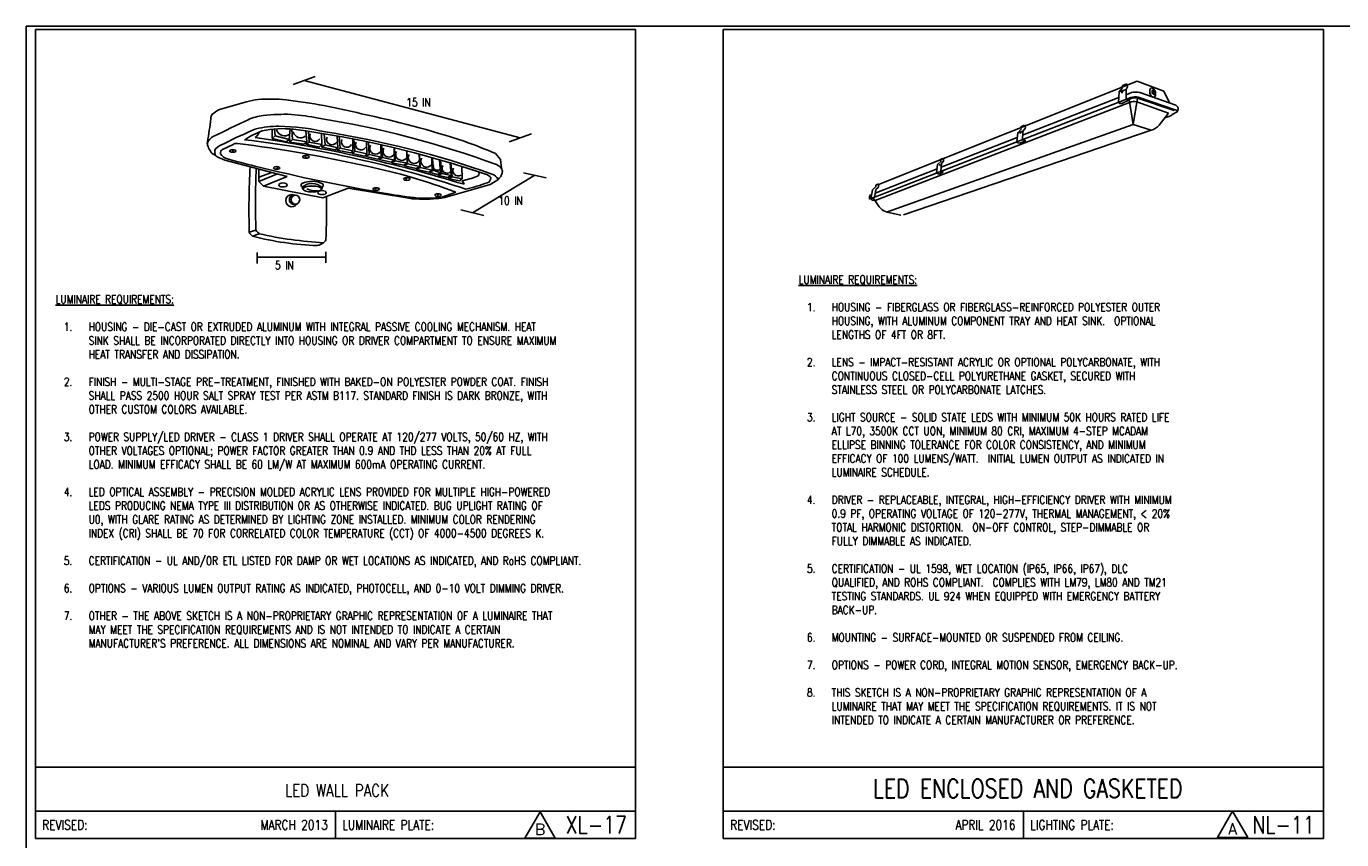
# Paper-space layout 'E-313' of a CAD drawing. Header units: millimetres. Extents: x 26 to 826, y 19 to 575.
# Tile 6 of 7: x 26 to 504, y 280 to 575. Entities that reach past the tile are written whole.
import ezdxf
from ezdxf.enums import TextEntityAlignment as Align

# ---------------------------------------------------------------- set-up
doc = ezdxf.new("R2010")
doc.units = ezdxf.units.MM
for name, color, linetype in [('E-ANNO-TEXT', 3, 'Continuous'), ('E-DETL', 2, 'Continuous'), ('E-DETL-TEXT', 3, 'Continuous'), ('E-LUM-PLAT', 8, 'Continuous')]:
    doc.layers.add(name, color=color, linetype=linetype)
doc.styles.add('ROMANS', font='ROMANS.shx', dxfattribs={"width": 0.8})
doc.styles.get("Standard").update_dxf_attribs({"font": 'romans.shx', "width": 0.8, "height": 3})
doc.styles.add('Text', font='romans.shx', dxfattribs={"width": 0.8, "height": 3})

# ---------------------------------------------------------------- blocks, each defined once
blk = doc.blocks.new('Key Note-Triangle')
blk.add_lwpolyline([(0, 0.156), (-0.135, -0.078), (0.135, -0.078)], close=True)
blk.add_attdef('X', text='', height=0.1).set_placement((0, 0), align=Align.MIDDLE_CENTER)

psp = doc.layouts.new('E-313')

# ---------------------------------------------------------------- linework, layer by layer
at = {"layer": 'Defpoints'}
psp.add_lwpolyline([(26.42, 575.17), (776.41, 575.17), (776.41, 18.83), (26.42, 18.83)], close=True, dxfattribs=at)
at = {"layer": 'E-DETL'}
for p, q in [((29.75, 573.98), (29.75, 279.98)), ((29.75, 573.98), (247.65, 573.98)), ((247.65, 279.98), (247.65, 573.98)), ((279.49, 573.98), (279.49, 279.98)), ((279.49, 573.98), (497.4, 573.98)), ((497.4, 279.98), (497.4, 573.98)), ((106.33, 547.71), (96.58, 544.93)), ((115.74, 534.44), (115.7, 537.77)), ((116.78, 535.35), (115.74, 534.44)), ((116.78, 535.35), (116.55, 537.85)), ((121.92, 534.05), (116.78, 535.35)), ((121.92, 534.05), (122.21, 537.89)), ((122.05, 533.11), (122.02, 535.39)), ((123.08, 533.98), (122.79, 537.84)), ((128.22, 533.17), (127.95, 537.15)), ((129.08, 533.11), (128.83, 537.02)), ((133.75, 532.21), (133.56, 536.28)), ((134.99, 532.07), (134.57, 536.12)), ((139.56, 531.05), (139.34, 535.3)), ((140.39, 530.87), (139.97, 535.19)), ((101.58, 532.22), (97.67, 530.36)), ((115.74, 534.44), (120.86, 533.23)), ((120.86, 533.23), (121.92, 534.05)), ((123.08, 533.98), (122.05, 533.11)), ((122.05, 533.11), (127.16, 532.35)), ((128.22, 533.17), (123.08, 533.98)), ((127.16, 532.35), (128.22, 533.17)), ((127.92, 532.34), (127.88, 532.91)), ((129.08, 533.11), (127.92, 532.34)), ((127.92, 532.34), (132.73, 531.3)), ((133.75, 532.21), (129.08, 533.11)), ((132.73, 531.3), (133.75, 532.21)), ((133.67, 531.21), (133.75, 532.21)), ((134.99, 532.07), (133.67, 531.21)), ((133.67, 531.21), (138.61, 530.22)), ((139.56, 531.05), (134.99, 532.07)), ((138.61, 530.22), (139.56, 531.05)), ((139.21, 530.11), (139.09, 530.64)), ((140.39, 530.87), (139.21, 530.11)), ((144.94, 529.89), (140.39, 530.87)), ((144.94, 529.89), (144.94, 534.26)), ((145.7, 529.77), (145.33, 534.19)), ((150.11, 528.86), (149.9, 533.26)), ((150.85, 528.6), (150.64, 533.11)), ((155.27, 527.66), (155.12, 532.14)), ((155.69, 527.51), (155.49, 532.02)), ((160.12, 526.57), (159.96, 531.05)), ((160.29, 526.33), (160.09, 530.84)), ((121.14, 520.63), (98.52, 526.54)), ((144.23, 529.13), (139.21, 530.11)), ((144.23, 529.13), (144.94, 529.89)), ((144.73, 529), (144.59, 529.51)), ((144.73, 529), (145.7, 529.77)), ((149.29, 527.98), (144.73, 529)), ((145.7, 529.77), (150.11, 528.86)), ((150.11, 528.86), (149.29, 527.98)), ((150.85, 528.6), (149.7, 527.94)), ((149.7, 528.42), (149.7, 527.85)), ((149.7, 527.85), (154.02, 526.94)), ((155.27, 527.66), (150.85, 528.6)), ((154.02, 526.94), (155.27, 527.66)), ((155.69, 527.51), (154.55, 526.84)), ((154.55, 527.24), (154.55, 526.76)), ((154.55, 526.76), (158.87, 525.85)), ((160.12, 526.57), (155.69, 527.51)), ((158.87, 525.85), (160.12, 526.57)), ((160.29, 526.33), (159.15, 525.67)), ((159.15, 526.06), (159.15, 525.58)), ((159.15, 525.58), (163.47, 524.67)), ((164.72, 525.39), (160.29, 526.33)), ((163.47, 524.67), (164.72, 525.39)), ((164.72, 525.39), (164.56, 529.89)), ((164.83, 525.21), (164.62, 529.88)), ((169.26, 524.27), (169.11, 528.72)), ((169.4, 523.86), (169.2, 528.37)), ((173.83, 522.93), (173.67, 527.47)), ((174.11, 522.84), (173.92, 527.41)), ((176.78, 521.97), (176.43, 526.69)), ((177.25, 521.68), (176.83, 526.58)), ((180.66, 520.93), (180.32, 525.55)), ((180.99, 520.48), (180.62, 525.46)), ((196.74, 529), (198.56, 526.72)), ((198.56, 526.72), (198.96, 523.65)), ((110.82, 518.8), (110.82, 523.1)), ((115.55, 522.1), (110.82, 520.29)), ((110.82, 518.8), (117.67, 521.54)), ((121.14, 520.63), (112.55, 517.07)), ((164.83, 525.21), (163.69, 524.55)), ((163.69, 524.94), (163.69, 524.46)), ((163.69, 524.46), (168.01, 523.55)), ((169.26, 524.27), (164.83, 525.21)), ((168.01, 523.55), (169.26, 524.27)), ((169.4, 523.86), (168.25, 523.2)), ((168.25, 523.6), (168.25, 523.12)), ((168.25, 523.12), (172.58, 522.2)), ((173.83, 522.93), (169.4, 523.86)), ((172.58, 522.2), (173.83, 522.93)), ((172.93, 522.41), (172.96, 522)), ((174.11, 522.84), (172.96, 522)), ((172.96, 522), (175.68, 521.33)), ((176.78, 521.97), (174.11, 522.84)), ((175.68, 521.33), (176.78, 521.97)), ((176.13, 520.95), (176, 521.58)), ((176.13, 520.95), (177.25, 521.68)), ((179.52, 520.2), (176.13, 520.95)), ((177.25, 521.68), (180.66, 520.93)), ((180.66, 520.93), (179.52, 520.2)), ((184.66, 519.7), (184.57, 524.25)), ((112.55, 517.07), (110.82, 518.8)), ((134.1, 512.84), (112.55, 517.07)), ((143.27, 516.3), (134.1, 512.84)), ((143.27, 516.3), (165.26, 512.66)), ((194.86, 517.73), (178.39, 512.97)), ((179.82, 519.68), (179.72, 520.35)), ((179.82, 519.68), (180.99, 520.48)), ((183.81, 518.97), (179.82, 519.68)), ((180.99, 520.48), (184.66, 519.7)), ((184.66, 519.7), (183.81, 518.97)), ((185.36, 517.76), (184.62, 519.04)), ((177.28, 513.1), (182.35, 514.85)), ((109.79, 501.08), (107.39, 500.33)), ((111.02, 499.78), (108.55, 498.91)), ((29.75, 305.98), (247.65, 305.98)), ((279.49, 305.98), (497.4, 305.98)), ((29.75, 289.98), (247.65, 289.98)), ((138.7, 279.98), (138.7, 289.98)), ((279.49, 289.98), (497.4, 289.98)), ((388.45, 289.98), (388.45, 279.98)), ((29.75, 279.98), (247.65, 279.98)), ((279.49, 279.98), (497.4, 279.98))]:
    psp.add_line(p, q, dxfattribs=at)
for centre, radius, start, end in [((101.26, 535.04), 10.94, 115.3276, 132.7234), ((114.21, 519.85), 28.96, 97.2454, 105.7759), ((114.88, 492.63), 56.11, 83.977, 94.4259), ((92.61, 318.37), 231.78, 76.1575, 83.0215), ((-168.17, 574.8), 263.69, 350.9182, 352.7641), ((96.34, 541.55), 2.92, 148.6238, 179.2859), ((3039.1, -5523.99), 6736.81, 115.801005, 115.91847), ((115.38, 521.49), 21.48, 97.8515, 113.1753), ((120.32, 467.39), 75.8, 88.2329, 95.9614), ((117.98, 473.19), 70.11, 78.0032, 86.1756), ((79.34, 205.85), 340.11, 69.7308, 80.9983), ((73.79, 191.99), 359.19, 71.8897, 78.0666), ((95.94, 531.54), 3.95, 111.4617, 164.1672), ((160.22, 413.64), 134.07, 112.0837, 117.4576), ((124.61, 504.12), 35.33, 110.7926, 122.3529), ((107.61, 537.59), 3.43, 303.8294, 344.8819), ((117.97, 504.13), 34.71, 89.768, 103.5787), ((119.61, 503.39), 34.59, 83.6603, 102.5902), ((120.23, 538.39), 3.04, 196.7881, 307.1631), ((116.91, 458.53), 80.32, 76.9677, 89.1442), ((126.04, 537.44), 2.79, 194.1096, 307.1802), ((75.14, 174.54), 366.43, 71.2219, 82.4277), ((131.32, 535.3), 1.99, 156.5977, 330.5331), ((84.37, 209.51), 331.17, 70.3947, 81.2021), ((94.64, 532.62), 2.5, 166.9401, 206.4998), ((98.1, 533.32), 5.98, 197.662, 240.6723), ((97.69, 529.41), 2.84, 154.4031, 207.4608), ((100.54, 525.36), 7.55, 106.4188, 135.6631), ((98.07, 529.26), 1.17, 109.7194, 201.6547), ((102.42, 529.62), 1.06, 137.8151, 193.1352), ((102.78, 530.56), 2.05, 80.9061, 125.5961), ((42.23, 48.77), 487.63, 77.2103, 82.8286), ((58.39, 134.58), 402.18, 71.5015, 83.2451), ((37.09, 33.5), 506.45, 72.9769, 81.7774), ((137.43, 534.09), 1.99, 156.5977, 330.5331), ((142.8, 533.2), 1.99, 156.5977, 330.5331), ((147.91, 532.18), 1.95, 152.4713, 326.2571), ((153.27, 530.87), 2.16, 150.2882, 333.0776), ((158.12, 529.78), 2.16, 150.2882, 333.0776), ((101.58, 300.73), 247.3, 67.3687, 70.1754), ((102.14, 538.66), 12.65, 236.6014, 253.3929), ((100.22, 530.71), 3.75, 210.2177, 258.4616), ((144.37, 675.16), 154.78, 253.1357, 256.9498), ((129.33, 528.79), 1.88, 199.0227, 234.6576), ((162.72, 528.61), 2.16, 150.2882, 333.0776), ((167.26, 527.49), 2.16, 150.2882, 333.0776), ((171.83, 526.14), 2.16, 150.2882, 333.0776), ((373.94, 508.44), 266.68, 176.6284, 181.7424), ((256.98, 1111.91), 605.77, 255.90177, 260.57997), ((421.68, 510.71), 312.04, 177.6535, 181.7686), ((116.37, 524.16), 1.26, 312.4302, 0.7118), ((109.95, 327.67), 200.7, 68.8529, 78.4377), ((175.7, 524.38), 1.54, 162.036, 299.8859), ((179.16, 523.6), 1.81, 145.8078, 316.4358), ((183.28, 522.78), 2, 153.866, 301.4184), ((189.65, 521.67), 1.15, 283.2246, 4.5285), ((189.13, 521.39), 1.71, 12.3925, 32.6798), ((192.29, 518.22), 3.35, 34.455, 76.0745), ((193.54, 516.7), 5.16, 34.6964, 67.8203), ((195.62, 521.22), 3.98, 30.3212, 67.3093), ((196.85, 521.82), 2.19, 317.9342, 352.2664), ((202.34, 524.29), 3.44, 183.8397, 197.9035), ((197.7, 522.4), 1.6, 326.4159, 31.2636), ((126.93, 517.45), 0.699, 128.3603, 251.1764), ((130.19, 510.52), 8.34, 62.4134, 116.2792), ((127.49, 516.57), 0.818, 164.3195, 220.3526), ((130.18, 512.66), 5.4, 47.5598, 130.1224), ((131.85, 523.43), 8.1, 243.8839, 273.4911), ((133.33, 516.46), 0.525, 305.4971, 19.9151), ((133.25, 517.4), 0.946, 307.2229, 32.894), ((153.94, 516.03), 0.701, 136.5784, 223.4216), ((164.91, 519.65), 0.588, 124.9046, 235.0954), ((178.31, 551.26), 32.83, 281.0795, 290.7001), ((171.74, 577.47), 63.12, 283.0578, 290.4643), ((193.47, 519.9), 1.6, 282.2327, 7.7958), ((190.57, 527.49), 10.66, 293.759, 317.9342), ((122.84, 511.8), 2.2, 69.272, 329.4772), ((123.62, 512.17), 1.69, 70.8901, 287.2311), ((-157.69, 509.15), 293.11, 357.7291, 0.8128), ((186.6, 675.28), 163.53, 259.8675, 263.6719), ((170.95, 557.89), 45.58, 262.832, 275.768), ((171.1, 558), 45.32, 266.8087, 277.8373), ((175.05, 525.17), 12.64, 272.1775, 285.2925), ((176.74, 513.82), 0.955, 149.674, 210.326), ((111.22, 502.3), 4.31, 207.1928, 231.7982), ((136.03, 604.3), 108.91, 255.3856, 267.918), ((113.9, 503.72), 4.88, 212.7247, 233.9126), ((141.99, 636.9), 140.58, 257.2727, 266.8948), ((132.72, 498.7), 2.73, 307.4152, 334.8073), ((129.33, 504.38), 9.34, 287.1167, 302.737)]:
    psp.add_arc(centre, radius, start, end, dxfattribs=at)
for centre, major_axis, ratio in [((101.38, 529.86), (-1.17, 0), 0.411691), ((127.95, 527.73), (-1.17, 0), 0.411691), ((117.33, 523.71), (-1.17, 0), 0.411691), ((119.59, 517.52), (-1.49, 0), 0.496252), ((130.25, 516.04), (-3.38, 0), 0.315142), ((153.43, 516.03), (-1.17, 0), 0.411691), ((164.58, 519.65), (-1.17, 0), 0.411691), ((124.14, 512.16), (-0.03, -1.61), 0.952788), ((133.82, 514.74), (-1.49, 0), 0.496252), ((175.91, 513.82), (-1.17, 0), 0.411691)]:
    psp.add_ellipse(centre, major_axis=major_axis, ratio=ratio, dxfattribs=at)
at = {"layer": 'E-DETL-TEXT'}
for p, q in [((123.29, 554.02), (131.33, 556.91)), ((127.31, 555.46), (205.77, 534.61)), ((201.75, 533.16), (209.79, 536.05)), ((188.39, 507.43), (211.06, 521.03)), ((206.89, 521.95), (215.23, 520.11)), ((184.25, 508.46), (192.54, 506.4)), ((110.25, 488.98), (110.25, 493)), ((135.19, 489.22), (135.19, 493.24)), ((110.25, 491.23), (135.19, 491.23))]:
    psp.add_line(p, q, dxfattribs=at)
at = {"layer": 'E-LUM-PLAT'}
for p, q in [((429.78, 555.26), (336.47, 517.89)), ((425.95, 554.3), (424.26, 553.56)), ((426.19, 553.82), (425.95, 554.3)), ((429.78, 555.26), (439.49, 551.65)), ((332.56, 512.41), (427.52, 549.26)), ((423.06, 549.25), (388.18, 535.57)), ((423.17, 551.34), (422.97, 547.49)), ((424.35, 552.64), (423.17, 551.34)), ((423.17, 551.34), (425.71, 552.25)), ((424.26, 553.56), (424.44, 553.12)), ((424.44, 553.12), (424.35, 552.64)), ((425.71, 552.25), (426.24, 553.17)), ((425.71, 548.56), (425.71, 552.25)), ((427.67, 551.06), (425.71, 550.29)), ((426.24, 553.17), (426.19, 553.82)), ((430.12, 549.44), (443.9, 544.73)), ((443.8, 546.49), (430.77, 551.06)), ((439.49, 551.65), (441.45, 547.3)), ((427.02, 547.5), (334.67, 511.84)), ((422.97, 547.49), (423.29, 547.17)), ((423.29, 547.17), (424.16, 547.14)), ((424.16, 547.14), (426.73, 548.31)), ((426.73, 548.31), (425.71, 548.56)), ((428.35, 539.45), (426.83, 548.62)), ((428.35, 539.45), (429.9, 549.11)), ((429.69, 547.77), (441.17, 543.6)), ((429.9, 549.11), (443.21, 544.52)), ((437.8, 539.29), (441.17, 543.6)), ((442.45, 543.06), (444.25, 544.1)), ((338.72, 507.6), (428.35, 539.45)), ((344.95, 506.64), (434.81, 537.39)), ((386.38, 536.51), (386.09, 533.18)), ((387.74, 537.87), (386.38, 536.51)), ((386.38, 536.51), (388.26, 537.03)), ((388.82, 539.23), (387.55, 538.6)), ((387.55, 538.6), (387.55, 538.2)), ((387.55, 538.2), (387.74, 537.87)), ((388.1, 533.96), (388.26, 537.03)), ((388.26, 537.03), (389.04, 538.03)), ((389.16, 538.52), (388.82, 539.23)), ((389.04, 538.03), (389.16, 538.52)), ((434.81, 537.39), (428.35, 539.45)), ((386.23, 534.8), (358.64, 523.97)), ((386.09, 533.18), (386.31, 532.87)), ((386.31, 532.87), (387.19, 532.71)), ((387.19, 532.71), (389.39, 533.55)), ((389.39, 533.55), (388.1, 533.96)), ((358.42, 526.01), (357.32, 524.91)), ((359.2, 527.18), (358.42, 526.89)), ((358.42, 526.89), (358.42, 526.01)), ((358.75, 525.28), (359.47, 526.17)), ((359.47, 526.91), (359.2, 527.18)), ((359.47, 526.17), (359.47, 526.91)), ((357.11, 523.37), (334.67, 514.57)), ((357.32, 524.91), (356.9, 521.85)), ((356.9, 521.85), (357.26, 521.64)), ((357.26, 521.64), (357.92, 521.48)), ((357.92, 521.48), (359.35, 522.13)), ((358.51, 522.48), (358.75, 525.28)), ((359.35, 522.13), (358.51, 522.48)), ((334.88, 516.9), (333.68, 515.71)), ((334.49, 513.59), (334.89, 515.82)), ((335.82, 517.89), (334.85, 517.48)), ((334.85, 517.48), (334.88, 516.9)), ((334.89, 515.82), (335.83, 516.75)), ((335.89, 517.35), (335.82, 517.89)), ((335.83, 516.75), (335.89, 517.35)), ((336.47, 517.89), (335.89, 517.35)), ((333.39, 514.07), (332.98, 513.9)), ((333.68, 515.71), (333.22, 513.05)), ((333.22, 513.05), (333.35, 512.71)), ((333.35, 512.71), (334.71, 513.24)), ((333.73, 512.86), (334.67, 511.84)), ((334.71, 513.24), (334.49, 513.59)), ((339.02, 507.6), (343.97, 506.56))]:
    psp.add_line(p, q, dxfattribs=at)
for centre, radius in [((424.31, 551.26), 0.232), ((387.36, 536.53), 0.16), ((358.06, 524.81), 0.0939)]:
    psp.add_circle(centre, radius, dxfattribs=at)
for centre, radius, start, end in [((429.08, 545.68), 3.9, 74.5788, 113.6544), ((429.22, 545.23), 6.03, 75.1243, 104.8757), ((429.09, 544.35), 4.83, 80.3019, 117.8663), ((428.74, 543.89), 4, 76.2346, 115.5027), ((443.06, 545.11), 1.56, 319.3545, 61.686), ((443.82, 544.27), 0.467, 337.8922, 80.0104), ((437.78, 550.26), 8.59, 284.0471, 302.9577), ((432.7, 544.02), 6.96, 287.7283, 317.1415), ((334.32, 512.72), 1.79, 138.6543, 190.1138), ((334.52, 513.95), 2.11, 221.2895, 274.0882), ((345.69, 517.23), 12.27, 206.0709, 222.5757), ((341.16, 514.19), 6.93, 229.4452, 252.0351)]:
    psp.add_arc(centre, radius, start, end, dxfattribs=at)
for centre, major_axis in [((435.39, 551.07), (-0.46, 1.7)), ((435.73, 551.22), (-0.225, 0.827)), ((435.8, 551.27), (-0.126, 0.461))]:
    psp.add_ellipse(centre, major_axis=major_axis, ratio=0.573796, dxfattribs=at)

# ---------------------------------------------------------------- block references
at = {"layer": 'E-ANNO-TEXT', "color": 2, "linetype": 'ByBlock', "xscale": 40.895422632, "yscale": 40.895422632, "zscale": 40.895422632}
for p, values in [((212.97, 283.34), {'X': 'B'}), ((464.4, 283.52), {'X': 'A'})]:
    psp.add_blockref('Key Note-Triangle', p, dxfattribs=at).add_auto_attribs(values)

# ---------------------------------------------------------------- texts
at = {"layer": 'E-DETL-TEXT', "style": 'ROMANS', "width": 0.8}
for s, height, p in [('LED ENCLOSED AND GASKETED', 6.8, (390.01, 294.78)), ('LED WALL PACK', 4.48, (139.24, 295.23))]:
    psp.add_text(s, height=height, dxfattribs=at).set_placement(p, align=Align.CENTER)
for s, p in [('REVISED:', (32.22, 284.98)), ('LUMINAIRE PLATE:', (141.17, 284.98)), ('REVISED:', (281.97, 284.98)), ('LIGHTING PLATE:', (390.92, 284.98))]:
    psp.add_text(s, height=3.52, dxfattribs=at).set_placement(p, align=Align.MIDDLE_LEFT)
for s, height, p in [('MARCH 2013', 3.52, (135.86, 284.98)), ('XL-17', 6.299, (244.51, 284.98)), ('APRIL 2016', 3.52, (385.6, 284.98)), ('NL-11', 6.299, (494.26, 284.98))]:
    psp.add_text(s, height=height, dxfattribs=at).set_placement(p, align=Align.MIDDLE_RIGHT)
at = {"layer": 'E-DETL-TEXT', "char_height": 3, "attachment_point": 1, "style": 'ROMANS'}
for s, width, insert in [(' 15 IN', 16.8839, (162.73, 549.04)), (' 10 IN', 13.8659, (196.18, 513.32)), ('  5 IN', 19.3609, (113.45, 489.84))]:
    psp.add_mtext_dynamic_manual_height_columns(s, width=width, gutter_width=0.469, heights=[0], dxfattribs=dict(at, insert=insert))
at = {"layer": 'E-DETL-TEXT', "char_height": 3, "attachment_point": 1, "style": 'Text'}
for s, insert, width in [('{\\LLUMINAIRE REQUIREMENTS:\\P}\\P\\pxi-3,l4,t4;1.^IHOUSING - FIBERGLASS OR FIBERGLASS-REINFORCED POLYESTER OUTER HOUSING, WITH ALUMINUM COMPONENT TRAY AND HEAT SINK.  OPTIONAL LENGTHS OF 4FT OR 8FT.\\P\\pi0,l0,tz;\\P\\pi-3,l4,t4;2.^ILENS - IMPACT-RESISTANT ACRYLIC OR OPTIONAL POLYCARBONATE, WITH CONTINUOUS CLOSED-CELL POLYURETHANE GASKET, SECURED WITH STAINLESS STEEL OR POLYCARBONATE LATCHES.\\P\\pi0,l0,tz;\\P\\pi-3,l4,t4;3.^ILIGHT SOURCE - SOLID STATE LEDS WITH MINIMUM 50K HOURS RATED LIFE AT L70, 3500K CCT UON, MINIMUM 80 CRI, MAXIMUM 4-STEP MCADAM ELLIPSE BINNING TOLERANCE FOR COLOR CONSISTENCY, AND MINIMUM EFFICACY OF 100 LUMENS/WATT.  INITIAL LUMEN OUTPUT AS INDICATED IN LUMINAIRE SCHEDULE.\\P\\pi0,l0,tz;\\P\\pi-3,l4,t4;4.^IDRIVER - REPLACEABLE, INTEGRAL, HIGH-EFFICIENCY DRIVER WITH MINIMUM 0.9 PF, OPERATING VOLTAGE OF 120-277V, THERMAL MANAGEMENT, < 20% TOTAL HARMONIC DISTORTION.  ON-OFF CONTROL, STEP-DIMMABLE OR FULLY DIMMABLE AS INDICATED.\\P\\pi0,l0,tz;\\P\\pi-3,l4,t4;5.^ICERTIFICATION - UL 1598, WET LOCATION (IP65, IP66, IP67), DLC QUALIFIED, AND ROHS COMPLIANT.  COMPLIES WITH LM79, LM80 AND TM21 TESTING STANDARDS. UL 924 WHEN EQUIPPED WITH EMERGENCY BATTERY BACK-UP.\\P\\pi0,l0,tz;\\P\\pi-3,l4,t4;6.^IMOUNTING - SURFACE-MOUNTED OR SUSPENDED FROM CEILING.\\P\\pi0,l0,tz;\\P\\pi-3,l4,t4;7.^IOPTIONS - POWER CORD, INTEGRAL MOTION SENSOR, EMERGENCY BACK-UP.\\P\\pi0,l0,tz;\\P\\pi-3,l4,t4;8.^ITHIS SKETCH IS A NON-PROPRIETARY GRAPHIC REPRESENTATION OF A LUMINAIRE THAT MAY MEET THE SPECIFICATION REQUIREMENTS. IT IS NOT INTENDED TO INDICATE A CERTAIN MANUFACTURER OR PREFERENCE.', (306.84, 484.62), 148.668), ("{\\LLUMINAIRE REQUIREMENTS:}\\P\\P\\pxi-3,l4,t4;1.^IHOUSING - DIE-CAST OR EXTRUDED ALUMINUM WITH INTEGRAL PASSIVE COOLING MECHANISM. HEAT SINK SHALL BE INCORPORATED DIRECTLY INTO HOUSING OR DRIVER COMPARTMENT TO ENSURE MAXIMUM HEAT TRANSFER AND DISSIPATION.\\P\\pi0,l0,tz;\\P\\pi-3,l4,t4;2.^IFINISH - MULTI-STAGE PRE-TREATMENT, FINISHED WITH BAKED-ON POLYESTER POWDER COAT. FINISH SHALL PASS 2500 HOUR SALT SPRAY TEST PER ASTM B117. STANDARD FINISH IS DARK BRONZE, WITH OTHER CUSTOM COLORS AVAILABLE.\\P\\pi0,l0,tz;\\P\\pi-3,l4,t4;3.^IPOWER SUPPLY/LED DRIVER - CLASS 1 DRIVER SHALL OPERATE AT 120/277 VOLTS, 50/60 HZ, WITH OTHER VOLTAGES OPTIONAL; POWER FACTOR GREATER THAN 0.9 AND THD LESS THAN 20% AT FULL LOAD. MINIMUM EFFICACY SHALL BE 60 LM/W AT MAXIMUM 600mA OPERATING CURRENT.\\P\\pi0,l0,tz;\\P\\pi-3,l4,t4;4.^ILED OPTICAL ASSEMBLY - PRECISION MOLDED ACRYLIC LENS PROVIDED FOR MULTIPLE HIGH-POWERED LEDS PRODUCING NEMA TYPE III DISTRIBUTION OR AS OTHERWISE INDICATED. BUG UPLIGHT RATING OF U0, WITH GLARE RATING AS DETERMINED BY LIGHTING ZONE INSTALLED. MINIMUM COLOR RENDERING INDEX (CRI) SHALL BE 70 FOR CORRELATED COLOR TEMPERATURE (CCT) OF 4000-4500 DEGREES K.\\P\\pi0,l0,tz;\\P\\pi-3,l4,t4;5.^ICERTIFICATION - UL AND/OR ETL LISTED FOR DAMP OR WET LOCATIONS AS INDICATED, AND RoHS COMPLIANT.\\P\\pi0,l0,tz;\\P\\pi-3,l4,t4;6.^IOPTIONS - VARIOUS LUMEN OUTPUT RATING AS INDICATED, PHOTOCELL, AND 0-10 VOLT DIMMING DRIVER.\\P\\pi0,l0,tz;\\P\\pi-3,l4,t4;7.^IOTHER - THE ABOVE SKETCH IS A NON-PROPRIETARY GRAPHIC REPRESENTATION OF A LUMINAIRE THAT MAY MEET THE SPECIFICATION REQUIREMENTS AND IS NOT INTENDED TO INDICATE A CERTAIN MANUFACTURER'S PREFERENCE. ALL DIMENSIONS ARE NOMINAL AND VARY PER MANUFACTURER.", (37.04, 477.48), 197.7403)]:
    psp.add_mtext(s, dxfattribs=dict(at, insert=insert, width=width))

doc.saveas('drawing.dxf')
